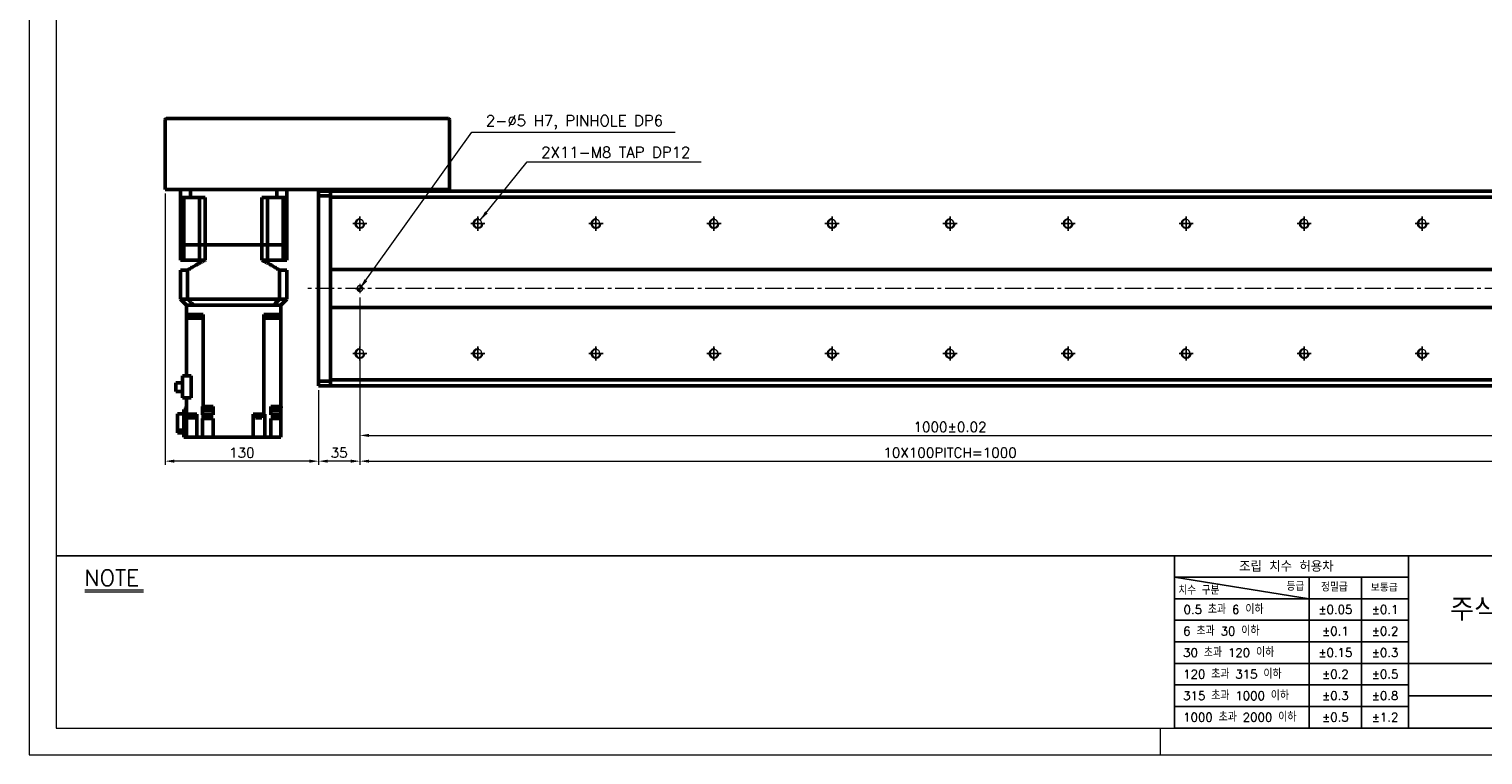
# Model space of a CAD drawing. Header units: millimetres. Extents: x 46891 to 50463, y 6223 to 9884.
# Tile 1 of 6: x 48547 to 49778, y 8529 to 9144. Entities that reach past the tile are written whole.
import ezdxf

# ---------------------------------------------------------------- set-up
doc = ezdxf.new("R2010")
doc.units = ezdxf.units.MM
doc.header["$LTSCALE"] = 0.5
doc.linetypes.add('CENTER', pattern=[50.8, 31.75, -6.35, 6.35, -6.35])
doc.layers.get('0').update_dxf_attribs({"lineweight": 20})
for name, color, linetype, lineweight in [('1', 1, 'CENTER', 13), ('4', 4, 'Continuous', 13), ('외형선(ISO)', 7, 'Continuous', 50)]:
    doc.layers.add(name, color=color, linetype=linetype, lineweight=lineweight)
for name, color, linetype in [('3', 3, 'Continuous'), ('C', 1, 'CENTER'), ('DIM', 4, 'Continuous')]:
    doc.layers.add(name, color=color, linetype=linetype)
doc.styles.add('DSR TEXT', font='romans.shx', dxfattribs={"bigfont": 'whgtxt.shx'})
doc.styles.get("Standard").update_dxf_attribs({"font": 'romans.shx', "bigfont": 'whgtxt.shx'})
doc.dimstyles.new('DSR', dxfattribs={"dimscale": 2, "dimtxt": 3, "dimasz": 3, "dimexe": 0.5, "dimexo": 0.5, "dimgap": 0.5, "dimtad": 1, "dimdsep": 46, "dimtxsty": 'Standard', "dimcen": 2.5, "dimclrd": 4, "dimclre": 4, "dimclrt": 2, "dimadec": 0, "dimazin": 2, "dimtfac": 1, "dimtmove": 0, "dimatfit": 3, "dimfxl": 0, "dimlwd": -1, "dimlwe": -1, "dimarcsym": 0})

# ---------------------------------------------------------------- blocks, each defined once
blk = doc.blocks.new('A$C13F00394')
for p, q in [((-202.34, 25.67), (-191.42, 25.67)), ((-202.34, 25.3), (-191.42, 25.3))]:
    blk.add_line(p, q)
at = {"layer": '3'}
for p, q in [((0, 32), (-207.68, 32)), ((0, 32), (202.32, 32)), ((0, 32), (0, 0)), ((43.43, 32), (43.43, 0)), ((0, 28), (25, 24)), ((43.43, 28), (0, 28)), ((25, 28), (25, 0)), ((34.7, 28), (34.7, 0)), ((43.43, 24), (0, 24)), ((43.43, 20), (0, 20)), ((43.43, 16), (0, 16)), ((0, 12), (129.32, 12)), ((43.43, 8), (0, 8)), ((97.32, 6), (43.43, 6)), ((43.43, 4), (0, 4)), ((0, 0), (202.32, 0))]:
    blk.add_line(p, q, dxfattribs=at)
at = {"color": 0, "style": 'DSR TEXT'}
for s, height, p in [('조립 치수 허용차', 2, (11.97, 29.02)), ('등급', 1.5, (20.77, 25.52)), ('정밀급', 1.5, (27.18, 25.37)), ('치수 구분', 1.5, (0.69, 24.78)), ('보통급', 1.3, (36.41, 25.38)), (' 0.5 초과 6 이하', 1.6, (0.56, 21.19)), (' 6 초과 30 이하', 1.6, (0.49, 17.19)), (' 30 초과 120 이하', 1.6, (0.49, 13.19)), (' 120 초과 315 이하', 1.6, (0.49, 9.19)), (' 315 초과 1000 이하', 1.6, (0.49, 5.19)), (' 1000 초과 2000 이하', 1.6, (0.49, 1.19))]:
    blk.add_text(s, height=height, dxfattribs=at).set_placement(p)
at = {"color": 7, "insert": (70.37, 22), "char_height": 4.2, "attachment_point": 5, "style": 'DSR TEXT'}
blk.add_mtext('주식회사 디에스알', dxfattribs=at)
at = {"color": 0, "char_height": 1.6, "attachment_point": 5, "style": 'DSR TEXT'}
for s, insert in [('%%P0.05', (29.85, 22)), ('%%P0.1', (39.07, 22)), ('%%P0.1', (29.85, 18)), ('%%P0.2', (39.07, 18)), ('%%P0.15', (29.85, 14)), ('%%P0.3', (39.07, 14)), ('%%P0.2', (29.85, 10)), ('%%P0.5', (39.07, 10)), ('%%P0.3', (29.85, 6)), ('%%P0.8', (39.07, 6)), ('%%P0.5', (29.85, 2)), ('%%P1.2', (39.07, 2))]:
    blk.add_mtext(s, dxfattribs=dict(at, insert=insert))
at = {"layer": '4', "color": 0, "style": 'DSR TEXT'}
blk.add_text('NOTE', height=3, dxfattribs=at).set_placement((-202.39, 26.38))
blk = doc.blocks.new('A$C1C1952E1')
at = {"color": 1}
blk.add_lwpolyline([(0, 0), (420, 0), (420, 297), (0, 297)], close=True, dxfattribs=at)
at = {"color": 3}
blk.add_lwpolyline([(5, 5), (415, 5), (415, 292), (5, 292)], close=True, dxfattribs=at)
blk = doc.blocks.new('A$C33E56CC6')
h = blk.add_hatch()
h.set_pattern_fill('ANSI31', color=256, style=0)
h.set_pattern_definition([(45, (-7065.45672, -6508.5399), (-0.0883883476, 0.0883883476), [])])
h.paths.add_polyline_path([(4, 6.5, 0.414214), (1.5, 4), (4, 4)])
h.paths.add_polyline_path([(6.5, 4), (4, 4), (4, 1.5, 0.414214)])
blk.add_circle((4, 4), 2.5)
at = {"layer": '1'}
for p, q in [((0, 4), (8, 4)), ((4, 0), (4, 8))]:
    blk.add_line(p, q, dxfattribs=at)
blk = doc.blocks.new('tap8')
blk.add_circle((0, 0), 3.4)
at = {"layer": 'C', "color": 1, "linetype": 'CENTER'}
for p, q in [((-6, 0), (6, 0)), ((0, -6), (0, 6))]:
    blk.add_line(p, q, dxfattribs=at)
at = {"layer": 'DIM', "color": 3}
blk.add_arc((0, 0), 4, 263.8455, 189.4314, dxfattribs=at)
blk = doc.blocks.new('*D91')
at = {"color": 1, "linetype": 'ByBlock'}
for p, q in [((48826.9, 8859.5), (48826.9, 8774.9)), ((48791.9, 8838.1), (48791.9, 8774.9)), ((48819.1, 8777.9), (48799.7, 8777.9))]:
    blk.add_line(p, q, dxfattribs=at)
at = {"color": 1}
for points in [[(48799.7, 8779.2), (48799.7, 8776.6), (48791.9, 8777.9)], [(48819.1, 8779.2), (48819.1, 8776.6), (48826.9, 8777.9)]]:
    blk.add_solid(points, dxfattribs=at)
at = {"layer": 'Defpoints', "color": 0}
for p in [(48826.9, 8863.1), (48791.9, 8841.7), (48791.9, 8777.9)]:
    blk.add_point(p, dxfattribs=at)
at = {"color": 3, "insert": (48809.4, 8785.1), "char_height": 8.4, "attachment_point": 5, "style": 'DSR TEXT'}
blk.add_mtext('35', dxfattribs=at)
blk = doc.blocks.new('*D92')
at = {"color": 1, "linetype": 'ByBlock'}
for p, q in [((48826.9, 8859.5), (48826.9, 8774.9)), ((49826.9, 8859.5), (49826.9, 8774.9)), ((48834.7, 8777.9), (49819.1, 8777.9))]:
    blk.add_line(p, q, dxfattribs=at)
at = {"color": 1}
for points in [[(48834.7, 8779.2), (48834.7, 8776.6), (48826.9, 8777.9)], [(49819.1, 8779.2), (49819.1, 8776.6), (49826.9, 8777.9)]]:
    blk.add_solid(points, dxfattribs=at)
at = {"layer": 'Defpoints', "color": 0}
for p in [(48826.9, 8863.1), (49826.9, 8863.1), (49826.9, 8777.9)]:
    blk.add_point(p, dxfattribs=at)
at = {"color": 3, "insert": (49326.9, 8785.1), "char_height": 8.4, "attachment_point": 5, "style": 'DSR TEXT'}
blk.add_mtext('10X100PITCH=1000', dxfattribs=at)
blk = doc.blocks.new('*D94')
at = {"color": 1, "linetype": 'ByBlock'}
for p, q in [((48826.9, 8916.6), (48826.9, 8796.7)), ((49826.9, 8916.6), (49826.9, 8796.7)), ((48834.7, 8799.7), (49819.1, 8799.7))]:
    blk.add_line(p, q, dxfattribs=at)
at = {"color": 1}
for points in [[(48834.7, 8801), (48834.7, 8798.4), (48826.9, 8799.7)], [(49819.1, 8801), (49819.1, 8798.4), (49826.9, 8799.7)]]:
    blk.add_solid(points, dxfattribs=at)
at = {"layer": 'Defpoints', "color": 0}
for p in [(48826.9, 8920.2), (49826.9, 8920.2), (49826.9, 8799.7)]:
    blk.add_point(p, dxfattribs=at)
at = {"color": 3, "insert": (49326.9, 8806.9), "char_height": 8.4, "attachment_point": 5, "style": 'DSR TEXT'}
blk.add_mtext('1000%%P0.02', dxfattribs=at)
blk = doc.blocks.new('*D95')
at = {"color": 1, "linetype": 'ByBlock'}
for p, q in [((48661.9, 9004.6), (48661.9, 8774.9)), ((48791.9, 8838.1), (48791.9, 8774.9)), ((48784.1, 8777.9), (48669.7, 8777.9))]:
    blk.add_line(p, q, dxfattribs=at)
at = {"color": 1}
for points in [[(48669.7, 8779.2), (48669.7, 8776.6), (48661.9, 8777.9)], [(48784.1, 8779.2), (48784.1, 8776.6), (48791.9, 8777.9)]]:
    blk.add_solid(points, dxfattribs=at)
at = {"layer": 'Defpoints', "color": 0}
for p in [(48661.9, 9008.2), (48791.9, 8841.7), (48661.9, 8777.9)]:
    blk.add_point(p, dxfattribs=at)
at = {"color": 3, "insert": (48726.9, 8785.1), "char_height": 8.4, "attachment_point": 5, "style": 'DSR TEXT'}
blk.add_mtext('130', dxfattribs=at)

msp = doc.modelspace()

# ---------------------------------------------------------------- linework, layer by layer
at = {"color": 1}
msp.add_line((49504.90132, 8551.81052), (49504.90132, 8528.99552), dxfattribs=at)
at = {"layer": '1'}
msp.add_line((49871.91565, 8924.18367), (48781.91565, 8924.18367), dxfattribs=at)
at = {"layer": '3'}
msp.add_line((49517.14175, 8551.81052), (50440.31632, 8551.81052), dxfattribs=at)
at = {"layer": '외형선(ISO)'}
for p, q in [((48661.91565, 9008.18367), (48661.91565, 9067.18367)), ((48662.91565, 9068.18367), (48901.91565, 9068.18367)), ((48902.91565, 9067.18367), (48902.91565, 9008.18367)), ((48661.91565, 9008.18367), (48662.91565, 9008.18367)), ((48662.91565, 9008.18367), (48901.91565, 9008.18367)), ((48674.91565, 9008.18367), (48674.91565, 9001.18367)), ((48683.3233, 9008.18367), (48683.3233, 9001.18367)), ((48756.508, 9008.18367), (48756.508, 9001.18367)), ((48764.91565, 9008.18367), (48764.91565, 9001.18367)), ((48791.91565, 9005.80499), (48791.91565, 9006.68367)), ((48801.91565, 9006.68367), (48791.91565, 9006.68367)), ((48791.91565, 9005.80499), (48791.91565, 9002.68367)), ((48801.91565, 9008.18367), (48801.91565, 9006.68367)), ((48801.91565, 9005.80499), (48801.91565, 9006.68367)), ((48801.91565, 9006.68367), (49851.91565, 9006.68367)), ((48801.91565, 9006.68367), (48801.91565, 9005.80499)), ((48801.91565, 9005.80499), (48801.91565, 9001.68367)), ((48801.91565, 9002.68367), (48801.91565, 9005.80499)), ((48901.91565, 9008.18367), (48901.91565, 9006.68367)), ((48901.91565, 9008.18367), (48902.91565, 9008.18367)), ((48683.3233, 9001.18367), (48674.91565, 9001.18367)), ((48674.91565, 8961.18367), (48674.91565, 9001.18367)), ((48677.86343, 9001.18367), (48677.86343, 8961.18367)), ((48683.3233, 9001.18367), (48695.91565, 9001.18367)), ((48691.06065, 9001.18367), (48691.06065, 8961.18367)), ((48695.91565, 8961.18367), (48695.91565, 9001.18367)), ((48743.91565, 9001.18367), (48756.508, 9001.18367)), ((48743.91565, 8961.18367), (48743.91565, 9001.18367)), ((48748.77065, 9001.18367), (48748.77065, 8961.18367)), ((48764.91565, 9001.18367), (48756.508, 9001.18367)), ((48761.96787, 9001.18367), (48761.96787, 8961.18367)), ((48764.91565, 8961.18367), (48764.91565, 9001.18367)), ((48801.91565, 9002.68367), (48791.91565, 9002.68367)), ((48791.91565, 9002.68367), (48791.91565, 8845.68367)), ((48801.91565, 9001.68367), (48801.91565, 8940.18367)), ((49851.91565, 9001.68367), (48801.91565, 9001.68367)), ((48674.91565, 8961.18367), (48677.86343, 8961.18367)), ((48677.86343, 8961.18367), (48674.91565, 8961.18367)), ((48674.91565, 8961.18367), (48674.91565, 8948.18367)), ((48677.86343, 8961.18367), (48684.56065, 8961.18367)), ((48677.86343, 8961.18367), (48684.56065, 8961.18367)), ((48677.86343, 8961.18367), (48677.86343, 8948.18367)), ((48684.56065, 8961.18367), (48691.06065, 8961.18367)), ((48684.56065, 8961.18367), (48691.06065, 8961.18367)), ((48691.06065, 8961.18367), (48695.91565, 8961.18367)), ((48695.91565, 8961.18367), (48691.06065, 8961.18367)), ((48691.06065, 8961.18367), (48691.06065, 8948.18367)), ((48695.91565, 8961.18367), (48743.91565, 8961.18367)), ((48695.91565, 8961.18367), (48743.91565, 8961.18367)), ((48695.91565, 8961.18367), (48695.91565, 8948.18367)), ((48743.91565, 8961.18367), (48748.77065, 8961.18367)), ((48748.77065, 8961.18367), (48743.91565, 8961.18367)), ((48743.91565, 8961.18367), (48743.91565, 8948.18367)), ((48748.77065, 8961.18367), (48755.27065, 8961.18367)), ((48748.77065, 8961.18367), (48755.27065, 8961.18367)), ((48748.77065, 8961.18367), (48748.77065, 8948.18367)), ((48755.27065, 8961.18367), (48761.96787, 8961.18367)), ((48755.27065, 8961.18367), (48761.96787, 8961.18367)), ((48761.96787, 8961.18367), (48764.91565, 8961.18367)), ((48764.91565, 8961.18367), (48761.96787, 8961.18367)), ((48761.96787, 8961.18367), (48761.96787, 8948.18367)), ((48764.91565, 8961.18367), (48764.91565, 8948.18367)), ((48677.86343, 8948.18367), (48674.91565, 8948.18367)), ((48691.06065, 8948.18367), (48677.86343, 8948.18367)), ((48695.91565, 8948.18367), (48691.06065, 8948.18367)), ((48748.77065, 8948.18367), (48743.91565, 8948.18367)), ((48748.77065, 8948.18367), (48761.96787, 8948.18367)), ((48764.91565, 8948.18367), (48761.96787, 8948.18367)), ((48680.91305, 8939.63367), (48674.91565, 8939.63367)), ((48674.91565, 8939.63367), (48674.91565, 8915.18367)), ((48680.91305, 8939.63367), (48680.91305, 8915.18367)), ((48764.91565, 8939.63367), (48758.91825, 8939.63367)), ((48758.91825, 8939.63367), (48758.91825, 8915.18367)), ((48764.91565, 8939.63367), (48764.91565, 8915.18367)), ((48801.91565, 8940.18367), (48801.91565, 8939.33012)), ((48801.91565, 8940.18367), (49851.91565, 8940.18367)), ((48801.91565, 8939.33012), (48801.91565, 8938.97657)), ((48801.91565, 8938.97657), (48801.91565, 8909.39078)), ((48801.91565, 8909.39078), (48801.91565, 8938.97657)), ((48674.91565, 8915.18367), (48680.91305, 8915.18367)), ((48674.91565, 8915.18367), (48679.91565, 8910.18367)), ((48679.91565, 8910.18367), (48679.91565, 8902.18367)), ((48679.91565, 8910.18367), (48680.00374, 8910.18367)), ((48685.80862, 8910.18367), (48680.00374, 8910.18367)), ((48680.91305, 8915.18367), (48758.91825, 8915.18367)), ((48685.80862, 8910.18367), (48685.91197, 8910.18367)), ((48685.91197, 8910.18367), (48753.91933, 8910.18367)), ((48752.91565, 8910.18367), (48686.91565, 8910.18367)), ((48754.02268, 8910.18367), (48753.91933, 8910.18367)), ((48759.82756, 8910.18367), (48754.02268, 8910.18367)), ((48758.91825, 8915.18367), (48764.91565, 8915.18367)), ((48759.91565, 8910.18367), (48759.82756, 8910.18367)), ((48759.91565, 8910.18367), (48764.91565, 8915.18367)), ((48759.91565, 8910.18367), (48759.91565, 8902.18367)), ((48801.91565, 8909.39078), (48801.91565, 8909.03723)), ((48801.91565, 8909.03723), (48801.91565, 8908.18367)), ((48801.91565, 8908.18367), (48801.91565, 8846.68367)), ((49851.91565, 8908.18367), (48801.91565, 8908.18367)), ((48679.91565, 8902.18367), (48679.91565, 8899.18367)), ((48679.91565, 8902.18367), (48686.91565, 8902.18367)), ((48688.4718, 8899.18367), (48679.91565, 8899.18367)), ((48679.91565, 8850.08367), (48679.91565, 8899.18367)), ((48685.05137, 8899.18367), (48685.05137, 8902.18367)), ((48686.91565, 8902.18367), (48694.25808, 8902.18367)), ((48688.4718, 8899.18367), (48693.58298, 8899.18367)), ((48694.24946, 8899.18367), (48693.58298, 8899.18367)), ((48693.83877, 8899.18367), (48693.83877, 8902.18367)), ((48694.25808, 8899.18367), (48694.24946, 8899.18367)), ((48694.24946, 8824.18367), (48694.24946, 8899.18367)), ((48694.25808, 8899.18367), (48694.25808, 8902.18367)), ((48745.57322, 8902.18367), (48752.91565, 8902.18367)), ((48745.57322, 8899.18367), (48745.57322, 8902.18367)), ((48745.58184, 8899.18367), (48745.57322, 8899.18367)), ((48746.24832, 8899.18367), (48745.58184, 8899.18367)), ((48745.58184, 8899.18367), (48745.58184, 8817.68367)), ((48745.99253, 8899.18367), (48745.99253, 8902.18367)), ((48746.24832, 8899.18367), (48751.3595, 8899.18367)), ((48759.91565, 8899.18367), (48751.3595, 8899.18367)), ((48752.91565, 8902.18367), (48759.91565, 8902.18367)), ((48754.77993, 8899.18367), (48754.77993, 8902.18367)), ((48759.91565, 8899.18367), (48759.91565, 8902.18367)), ((48759.91565, 8899.18367), (48759.91565, 8824.18367)), ((48671.11565, 8836.85867), (48671.11565, 8844.30867)), ((48671.11565, 8844.30867), (48676.51565, 8844.30867)), ((48676.51565, 8850.08367), (48683.9442, 8850.08367)), ((48676.51565, 8850.08367), (48676.51565, 8831.53367)), ((48683.9442, 8831.53367), (48683.9442, 8850.08367)), ((48791.91565, 8845.68367), (48801.91565, 8845.68367)), ((48791.91565, 8845.68367), (48791.91565, 8842.56235)), ((48801.91565, 8846.68367), (48801.91565, 8842.56235)), ((48801.91565, 8846.68367), (49851.91565, 8846.68367)), ((48801.91565, 8842.56235), (48801.91565, 8845.68367)), ((48671.11565, 8836.85867), (48676.51565, 8836.85867)), ((48676.51565, 8831.53367), (48683.9442, 8831.53367)), ((48679.91565, 8831.53367), (48679.91565, 8817.68367)), ((48791.91565, 8841.68367), (48791.91565, 8842.56235)), ((48801.91565, 8841.68367), (48791.91565, 8841.68367)), ((48801.91565, 8841.68367), (48801.91565, 8842.56235)), ((48801.91565, 8842.56235), (48801.91565, 8841.68367)), ((48801.91565, 8841.68367), (49851.91565, 8841.68367)), ((48677.91565, 8798.18367), (48677.91565, 8821.68367)), ((48677.91565, 8821.68367), (48679.91565, 8821.68367)), ((48679.91565, 8824.18367), (48679.69575, 8824.18367)), ((48679.69575, 8824.18367), (48679.69575, 8823.18367)), ((48679.69575, 8823.18367), (48679.91565, 8823.18367)), ((48693.59102, 8824.18367), (48694.24946, 8824.18367)), ((48693.59102, 8822.18367), (48693.59102, 8824.18367)), ((48693.59371, 8822.18367), (48693.59102, 8822.18367)), ((48693.59371, 8817.18367), (48693.59371, 8822.18367)), ((48694.70503, 8822.18367), (48693.59371, 8822.18367)), ((48694.24946, 8824.18367), (48696.93111, 8824.18367)), ((48694.40503, 8824.18367), (48694.40503, 8823.18367)), ((48694.40503, 8823.18367), (48702.00503, 8823.18367)), ((48694.70503, 8823.18367), (48694.70503, 8820.58367)), ((48694.70503, 8820.58367), (48701.70503, 8820.58367)), ((48699.47896, 8824.18367), (48696.93111, 8824.18367)), ((48699.47896, 8824.18367), (48702.71708, 8824.18367)), ((48701.70503, 8823.18367), (48701.70503, 8820.58367)), ((48701.70503, 8822.18367), (48702.71565, 8822.18367)), ((48702.00503, 8824.18367), (48702.00503, 8823.18367)), ((48702.71565, 8817.18367), (48702.71565, 8822.18367)), ((48702.71708, 8822.18367), (48702.71565, 8822.18367)), ((48702.71708, 8822.18367), (48702.71708, 8824.18367)), ((48751.47659, 8824.18367), (48759.91565, 8824.18367)), ((48751.47659, 8824.18367), (48751.47659, 8822.18367)), ((48751.51565, 8822.18367), (48751.47659, 8822.18367)), ((48751.51565, 8822.18367), (48751.51565, 8817.18367)), ((48751.51565, 8822.18367), (48752.83555, 8822.18367)), ((48752.53555, 8824.18367), (48752.53555, 8823.18367)), ((48752.53555, 8823.18367), (48760.13555, 8823.18367)), ((48752.83555, 8823.18367), (48752.83555, 8820.58367)), ((48752.83555, 8820.58367), (48759.83555, 8820.58367)), ((48759.83555, 8823.18367), (48759.83555, 8820.58367)), ((48759.91565, 8822.18367), (48759.83555, 8822.18367)), ((48760.13555, 8824.18367), (48759.91565, 8824.18367)), ((48759.91565, 8822.18367), (48759.91565, 8823.18367)), ((48759.91565, 8822.18367), (48759.91565, 8817.18367)), ((48760.13555, 8824.18367), (48760.13555, 8823.18367)), ((48672.41565, 8804.19361), (48672.41565, 8818.08925)), ((48672.41565, 8818.08925), (48677.91565, 8818.08925)), ((48679.91565, 8798.18367), (48679.91565, 8817.68367)), ((48679.91565, 8817.68367), (48688.4718, 8817.68367)), ((48681.35471, 8817.18367), (48681.35471, 8817.68367)), ((48681.35471, 8817.18367), (48687.35471, 8817.18367)), ((48681.40471, 8816.48367), (48681.40471, 8817.18367)), ((48681.40471, 8816.48367), (48687.30471, 8816.48367)), ((48681.60471, 8814.48367), (48681.60471, 8816.48367)), ((48681.60471, 8814.48367), (48687.10471, 8814.48367)), ((48687.10471, 8814.48367), (48687.10471, 8816.48367)), ((48687.30471, 8816.48367), (48687.30471, 8817.18367)), ((48687.35471, 8817.18367), (48687.35471, 8817.68367)), ((48688.81565, 8817.68367), (48688.4718, 8817.68367)), ((48688.81565, 8798.18367), (48688.81565, 8817.68367)), ((48694.24946, 8817.18367), (48693.59371, 8817.18367)), ((48693.59371, 8814.18367), (48694.24946, 8814.18367)), ((48693.59371, 8814.18367), (48693.59371, 8798.18367)), ((48694.24946, 8817.18367), (48694.24946, 8814.18367)), ((48702.71565, 8817.18367), (48694.24946, 8817.18367)), ((48694.24946, 8814.18367), (48702.71565, 8814.18367)), ((48702.71565, 8814.18367), (48702.71565, 8798.18367)), ((48745.58184, 8817.68367), (48736.61565, 8817.68367)), ((48736.61565, 8817.68367), (48736.61565, 8798.18367)), ((48738.11422, 8817.18367), (48738.11422, 8817.68367)), ((48738.11422, 8817.18367), (48744.11422, 8817.18367)), ((48738.16422, 8816.48367), (48738.16422, 8817.18367)), ((48738.16422, 8816.48367), (48744.06422, 8816.48367)), ((48738.36422, 8814.48367), (48738.36422, 8816.48367)), ((48738.36422, 8814.48367), (48743.86422, 8814.48367)), ((48743.86422, 8814.48367), (48743.86422, 8816.48367)), ((48744.06422, 8816.48367), (48744.06422, 8817.18367)), ((48744.11422, 8817.18367), (48744.11422, 8817.68367)), ((48745.58184, 8817.68367), (48746.24832, 8817.68367)), ((48746.28276, 8817.68367), (48746.24832, 8817.68367)), ((48746.28276, 8817.68367), (48746.28276, 8798.18367)), ((48759.91565, 8817.18367), (48751.51565, 8817.18367)), ((48751.51565, 8814.18367), (48759.91565, 8814.18367)), ((48751.51565, 8814.18367), (48751.51565, 8798.18367)), ((48759.91565, 8817.18367), (48759.91565, 8814.18367)), ((48759.91565, 8798.18367), (48759.91565, 8814.18367)), ((48672.41565, 8801.87809), (48672.41565, 8804.19361)), ((48672.41565, 8804.19361), (48677.91565, 8804.19361)), ((48677.91565, 8801.87809), (48672.41565, 8801.87809)), ((48677.91565, 8798.18367), (48679.91565, 8798.18367)), ((48684.31565, 8798.18367), (48679.91565, 8798.18367)), ((48688.81565, 8798.18367), (48684.31565, 8798.18367)), ((48693.58298, 8798.18367), (48688.81565, 8798.18367)), ((48693.58298, 8798.18367), (48693.59371, 8798.18367)), ((48693.59371, 8798.18367), (48698.71565, 8798.18367)), ((48702.71565, 8798.18367), (48698.71565, 8798.18367)), ((48702.71565, 8798.18367), (48736.61565, 8798.18367)), ((48741.11565, 8798.18367), (48736.61565, 8798.18367)), ((48741.11565, 8798.18367), (48746.28276, 8798.18367)), ((48751.3595, 8798.18367), (48746.28276, 8798.18367)), ((48751.3595, 8798.18367), (48751.51565, 8798.18367)), ((48755.51565, 8798.18367), (48751.51565, 8798.18367)), ((48755.51565, 8798.18367), (48759.91565, 8798.18367))]:
    msp.add_line(p, q, dxfattribs=at)
for centre, start, end in [((48662.91565, 9067.18367), 90, 180), ((48901.91565, 9067.18367), 0, 90)]:
    msp.add_arc(centre, 1, start, end, dxfattribs=at)
for points, weights in [([(48680.91305, 8939.63367), (48688.99451, 8944.92666), (48695.91565, 8948.18367)], [1.24342419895, 1.30973118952, 1.35416666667]), ([(48743.91565, 8948.18367), (48750.83679, 8944.92666), (48758.91825, 8939.63367)], [1.35416666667, 1.30973118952, 1.24342419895])]:
    msp.add_rational_spline(points, weights, degree=2, dxfattribs=at)
for points in [[(48685.91197, 8910.18367), (48685.36953, 8910.72577), (48684.27601, 8911.81895), (48682.60961, 8913.48575), (48681.48146, 8914.61472), (48680.91305, 8915.18367)], [(48758.91825, 8915.18367), (48758.34956, 8914.61445), (48757.22104, 8913.4851), (48755.55465, 8911.81831), (48754.46149, 8910.7255), (48753.91933, 8910.18367)]]:
    msp.add_open_spline(points, degree=3, dxfattribs=at)

# ---------------------------------------------------------------- block references
at = {"xscale": 4.563000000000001, "yscale": 4.563000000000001, "zscale": 4.563000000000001}
for name, p in [('A$C1C1952E1', (48546.67132, 8528.99552)), ('A$C13F00394', (49517.14175, 8551.81052))]:
    msp.add_blockref(name, p, dxfattribs=at)
at = {"xscale": -1}
for name, p, rotation in [('tap8', (48826.91565, 8979.18367), 90), ('tap8', (48926.91565, 8979.18367), 90), ('tap8', (49026.91565, 8979.18367), 90), ('tap8', (49126.91565, 8979.18367), 90), ('tap8', (49226.91565, 8979.18367), 90), ('tap8', (49326.91565, 8979.18367), 90), ('tap8', (49426.91565, 8979.18367), 90), ('tap8', (49526.91565, 8979.18367), 90), ('tap8', (49626.91565, 8979.18367), 90), ('tap8', (49726.91565, 8979.18367), 90), ('A$C33E56CC6', (48822.91565, 8928.18367), 180), ('tap8', (48826.91565, 8869.18367), 90), ('tap8', (48926.91565, 8869.18367), 90), ('tap8', (49026.91565, 8869.18367), 90), ('tap8', (49126.91565, 8869.18367), 90), ('tap8', (49226.91565, 8869.18367), 90), ('tap8', (49326.91565, 8869.18367), 90), ('tap8', (49426.91565, 8869.18367), 90), ('tap8', (49526.91565, 8869.18367), 90), ('tap8', (49626.91565, 8869.18367), 90), ('tap8', (49726.91565, 8869.18367), 90)]:
    msp.add_blockref(name, p, dxfattribs=dict(at, rotation=rotation))

# ---------------------------------------------------------------- texts
at = {"color": 3, "char_height": 9.24, "attachment_point": 1, "style": 'DSR TEXT'}
for s, insert in [('2-%%C5 H7, PINHOLE DP6', (48933.69431, 9070.98023)), ('2X11-M8 TAP DP12', (48980.53296, 9044.20558))]:
    msp.add_mtext(s, dxfattribs=dict(at, insert=insert))

# ---------------------------------------------------------------- dimensions: what is measured, and where the dimension line sits
for base, p1, p2, picture, middle in [((48661.91565, 8777.87379), (48791.91565, 8841.68367), (48661.91565, 9008.18367), '*D95', (48726.91565, 8785.07379)), ((48791.91565, 8777.87379), (48826.91565, 8863.1367), (48791.91565, 8841.68367), '*D91', (48809.41565, 8785.07379))]:
    dim = msp.add_linear_dim(base=base, p1=p1, p2=p2, dimstyle='DSR', override={"dimscale": 3, "dimtxt": 2.8, "dimasz": 2.600136, "dimexe": 1, "dimexo": 1.2, "dimgap": 1, "dimdec": 4, "dimtxsty": 'DSR TEXT', "dimclrd": 1, "dimclre": 1, "dimclrt": 3, "dimtdec": 4, "dimtix": 1})
    dim.commit()
    dim.dimension.update_dxf_attribs({"geometry": picture, "text_midpoint": middle})
for base, p1, p2, text, picture, middle in [((49826.91565, 8799.6858), (48826.91565, 8920.18367), (49826.91565, 8920.18367), '<>%%P0.02', '*D94', (49326.91565, 8806.8858)), ((49826.91565, 8777.87379), (48826.91565, 8863.1367), (49826.91565, 8863.1367), '10X100PITCH=<>', '*D92', (49326.91565, 8785.07379))]:
    dim = msp.add_linear_dim(base=base, p1=p1, p2=p2, text=text, dimstyle='DSR', override={"dimscale": 3, "dimtxt": 2.8, "dimasz": 2.600136, "dimexe": 1, "dimexo": 1.2, "dimgap": 1, "dimdec": 4, "dimtxsty": 'DSR TEXT', "dimclrd": 1, "dimclre": 1, "dimclrt": 3, "dimtdec": 4, "dimtix": 1})
    dim.commit()
    dim.dimension.update_dxf_attribs({"geometry": picture, "text_midpoint": middle})

# ---------------------------------------------------------------- leaders
at = {"annotation_type": 0, "has_hookline": 1, "hookline_direction": 0}
for points, text_width in [([(48826.91565, 8924.18367), (48921.81386, 9056.68023), (48930.39431, 9056.68023)], 160.4625), ([(48928.78031, 8982.02674), (48968.65251, 9031.66558), (48977.23296, 9031.66558)], 135.575)]:
    msp.add_leader(points, dimstyle='DSR', override={"dimscale": 3.3, "dimtxt": 2.8, "dimasz": 2.600136, "dimexe": 1, "dimexo": 1.2, "dimgap": 1, "dimdec": 4, "dimtxsty": 'DSR TEXT', "dimclrd": 1, "dimclre": 1, "dimclrt": 3, "dimtdec": 4, "dimtix": 1}, dxfattribs=dict(at, text_width=text_width))

doc.saveas('drawing.dxf')
